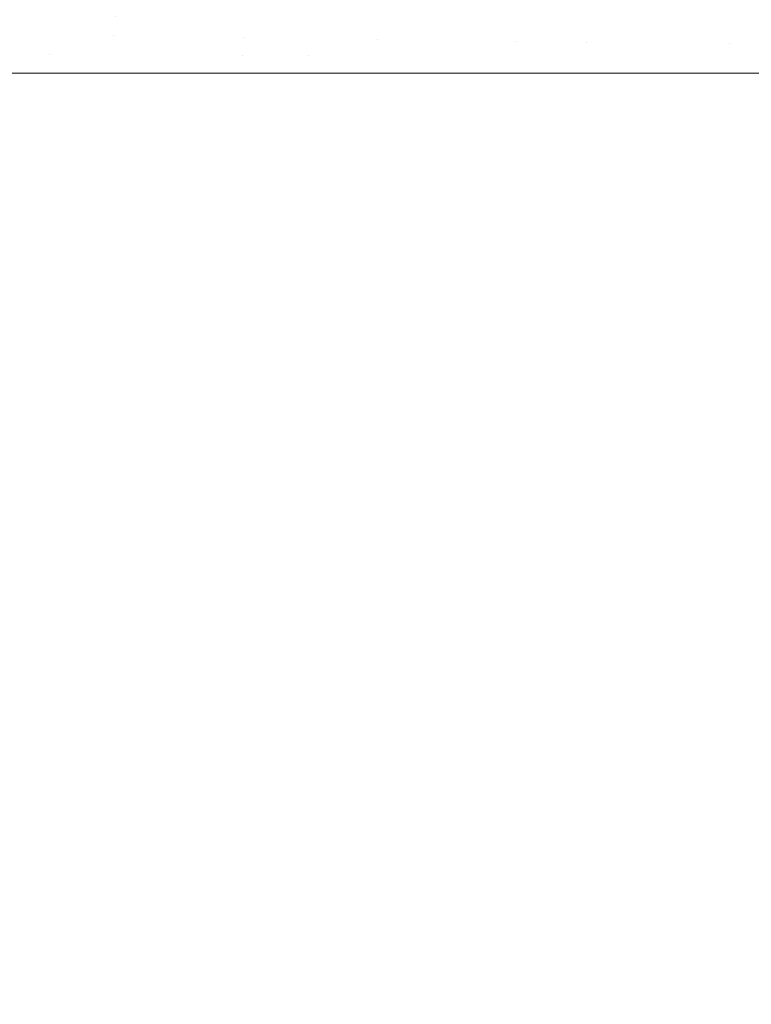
# Model space of a CAD drawing. Header units: centimetres. Extents: x -62 to 63, y 4 to 6.
# Tile 74 of 256: x -62.0388 to -61.991, y 5.8395 to 5.9037. Entities that reach past the tile are written whole.
import ezdxf

# ---------------------------------------------------------------- set-up
doc = ezdxf.new("R2010")
doc.units = ezdxf.units.CM
doc.header["$LTSCALE"] = 2.54
doc.layers.add('Lucido design-1', color=7, linetype='Continuous')

# ---------------------------------------------------------------- blocks, each defined once
blk = doc.blocks.new('Gruppo-4-1')
at = {"color": 7, "linetype": 'Continuous', "lineweight": 9}
for points, invisible_edges in [([(-62.032551, 5.903912, -2276.985824), (-62.032383, 5.905183, -2276.985824), (-62.028203, 5.905068, -2276.987923), (-62.028482, 5.902603, -2276.987923)], 15), ([(-62.024206, 5.902545, -2276.989952), (-62.028482, 5.902603, -2276.987923), (-62.028203, 5.905068, -2276.987923), (-62.023934, 5.90495, -2276.989952)], 15), ([(-62.023934, 5.90495, -2276.989952), (-62.019583, 5.904831, -2276.99191), (-62.019849, 5.902487, -2276.99191), (-62.024206, 5.902545, -2276.989952)], 15), ([(-62.024094, 5.903739, -2276.254388), (-62.019739, 5.90365, -2276.25243), (-62.019583, 5.904831, -2276.25243), (-62.023934, 5.90495, -2276.254388)], 15), ([(-62.015418, 5.902427, -2276.993797), (-62.019849, 5.902487, -2276.99191), (-62.019583, 5.904831, -2276.99191), (-62.015159, 5.904709, -2276.993797)], 15), ([(-62.010818, 5.903468, -2276.248727), (-62.01067, 5.904586, -2276.248727), (-62.019583, 5.904831, -2276.25243), (-62.019739, 5.90365, -2276.25243)], 15), ([(-62.015159, 5.904709, -2276.993797), (-62.01067, 5.904586, -2276.995613), (-62.010922, 5.902366, -2276.995613), (-62.015418, 5.902427, -2276.993797)], 15), ([(-62.040619, 5.904077, -2276.262924), (-62.040741, 5.902769, -2276.262924), (-62.036758, 5.902715, -2276.260685), (-62.036638, 5.903995, -2276.260685)], 15), ([(-62.036638, 5.903995, -2276.983655), (-62.036758, 5.902715, -2276.983655), (-62.040741, 5.902769, -2276.981416), (-62.040619, 5.904077, -2276.981416)], 15), ([(-62.006368, 5.902305, -2276.997357), (-62.010922, 5.902366, -2276.995613), (-62.01067, 5.904586, -2276.995613), (-62.006124, 5.904461, -2276.997357)], 15), ([(-62.001666, 5.903281, -2276.245308), (-62.001527, 5.904335, -2276.245308), (-62.01067, 5.904586, -2276.248727), (-62.010818, 5.903468, -2276.248727)], 15), ([(-62.006124, 5.904461, -2276.997357), (-62.001527, 5.904335, -2276.999031), (-62.001763, 5.902242, -2276.999031), (-62.006368, 5.902305, -2276.997357)], 15), ([(-62.001763, 5.902242, -2276.999031), (-62.001527, 5.904335, -2276.999031), (-61.99221, 5.904079, -2277.00217), (-61.992433, 5.902116, -2277.00217)], 15), ([(-61.992433, 5.902116, -2276.24217), (-61.99221, 5.904079, -2276.24217), (-62.001527, 5.904335, -2276.245308), (-62.001666, 5.903281, -2276.245308)], 15), ([(-61.982984, 5.901989, -2276.239306), (-61.982777, 5.90382, -2276.239306), (-61.99221, 5.904079, -2276.24217), (-61.992433, 5.902116, -2276.24217)], 15), ([(-61.982984, 5.901989, -2277.005034), (-61.992433, 5.902116, -2277.00217), (-61.99221, 5.904079, -2277.00217), (-61.982777, 5.90382, -2277.005034)], 15), ([(-62.036638, 5.903995, -2276.260685), (-62.036758, 5.902715, -2276.260685), (-62.032669, 5.90266, -2276.258516), (-62.032551, 5.903912, -2276.258516)], 15), ([(-62.032551, 5.903912, -2276.985824), (-62.032669, 5.90266, -2276.985824), (-62.036758, 5.902715, -2276.983655), (-62.036638, 5.903995, -2276.983655)], 15), ([(-62.032551, 5.903912, -2276.258516), (-62.032669, 5.90266, -2276.258516), (-62.028482, 5.902603, -2276.256417), (-62.028367, 5.903826, -2276.256417)], 15), ([(-62.028482, 5.902603, -2276.987923), (-62.032669, 5.90266, -2276.985824), (-62.032551, 5.903912, -2276.985824)], 11), ([(-62.024094, 5.903739, -2276.254388), (-62.028367, 5.903826, -2276.256417), (-62.028482, 5.902603, -2276.256417), (-62.024206, 5.902545, -2276.254388)], 15), ([(-62.024206, 5.902545, -2276.254388), (-62.019849, 5.902487, -2276.25243), (-62.019739, 5.90365, -2276.25243), (-62.024094, 5.903739, -2276.254388)], 15), ([(-62.019739, 5.90365, -2276.25243), (-62.019849, 5.902487, -2276.25243), (-62.010922, 5.902366, -2276.248727), (-62.010818, 5.903468, -2276.248727)], 15), ([(-62.010818, 5.903468, -2276.248727), (-62.010922, 5.902366, -2276.248727), (-62.001763, 5.902242, -2276.245308), (-62.001666, 5.903281, -2276.245308)], 15), ([(-62.036828, 5.901454, -2276.260685), (-62.036758, 5.902715, -2276.260685), (-62.040741, 5.902769, -2276.262924), (-62.040813, 5.901481, -2276.262924)], 15), ([(-62.040813, 5.901481, -2276.981416), (-62.040741, 5.902769, -2276.981416), (-62.036758, 5.902715, -2276.983655), (-62.036828, 5.901454, -2276.983655)], 15), ([(-62.001666, 5.903281, -2276.245308), (-62.001763, 5.902242, -2276.245308), (-61.992433, 5.902116, -2276.24217)], 11), ([(-62.035432, 5.900212, -2276.259919), (-62.036758, 5.902715, -2276.260685), (-62.036828, 5.901454, -2276.260685)], 11), ([(-62.036828, 5.901454, -2276.983655), (-62.036758, 5.902715, -2276.983655), (-62.035706, 5.900212, -2276.984274)], 11), ([(-62.032669, 5.90266, -2276.258516), (-62.036758, 5.902715, -2276.260685), (-62.035432, 5.900212, -2276.259919)], 11), ([(-62.035706, 5.900212, -2276.984274), (-62.036758, 5.902715, -2276.983655), (-62.032669, 5.90266, -2276.985824)], 11), ([(-62.032669, 5.90266, -2276.985824), (-62.032744, 5.900212, -2276.985792), (-62.035706, 5.900212, -2276.984274)], 9), ([(-62.035432, 5.900212, -2276.259919), (-62.032744, 5.900212, -2276.258547), (-62.032669, 5.90266, -2276.258516)], 10), ([(-62.032669, 5.90266, -2276.258516), (-62.032744, 5.900212, -2276.258547), (-62.028571, 5.900212, -2276.256418), (-62.028549, 5.901398, -2276.256417)], 13), ([(-62.028796, 5.900212, -2276.987814), (-62.032744, 5.900212, -2276.985792), (-62.032669, 5.90266, -2276.985824)], 10), ([(-62.028549, 5.901398, -2276.256417), (-62.028482, 5.902603, -2276.256417), (-62.032669, 5.90266, -2276.258516)], 11), ([(-62.032669, 5.90266, -2276.985824), (-62.028482, 5.902603, -2276.987923), (-62.028796, 5.900212, -2276.987814)], 11), ([(-62.028796, 5.900212, -2276.987814), (-62.028482, 5.902603, -2276.987923), (-62.024206, 5.902545, -2276.989952)], 11), ([(-62.024206, 5.902545, -2276.989952), (-62.020975, 5.900212, -2276.991452), (-62.028796, 5.900212, -2276.987814)], 9), ([(-62.024206, 5.902545, -2276.254388), (-62.028482, 5.902603, -2276.256417), (-62.028549, 5.901398, -2276.256417), (-62.024272, 5.90137, -2276.254388)], 15), ([(-62.024272, 5.90137, -2276.254388), (-62.019913, 5.901341, -2276.25243), (-62.019849, 5.902487, -2276.25243), (-62.024206, 5.902545, -2276.254388)], 15), ([(-62.024206, 5.902545, -2276.989952), (-62.019849, 5.902487, -2276.99191), (-62.020975, 5.900212, -2276.991452)], 11), ([(-62.020975, 5.900212, -2276.991452), (-62.019849, 5.902487, -2276.99191), (-62.015418, 5.902427, -2276.993797)], 11), ([(-62.015418, 5.902427, -2276.993797), (-62.012134, 5.900212, -2276.995165), (-62.020975, 5.900212, -2276.991452)], 9), ([(-62.010982, 5.901281, -2276.248727), (-62.010922, 5.902366, -2276.248727), (-62.019849, 5.902487, -2276.25243), (-62.019913, 5.901341, -2276.25243)], 15), ([(-62.015418, 5.902427, -2276.993797), (-62.010922, 5.902366, -2276.995613), (-62.012134, 5.900212, -2276.995165)], 11), ([(-62.012134, 5.900212, -2276.995165), (-62.010922, 5.902366, -2276.995613), (-62.006368, 5.902305, -2276.997357)], 11), ([(-62.006368, 5.902305, -2276.997357), (-62.002159, 5.900212, -2276.998918), (-62.012134, 5.900212, -2276.995165)], 9), ([(-62.001821, 5.901219, -2276.245308), (-62.001763, 5.902242, -2276.245308), (-62.010922, 5.902366, -2276.248727), (-62.010982, 5.901281, -2276.248727)], 15), ([(-62.006368, 5.902305, -2276.997357), (-62.001763, 5.902242, -2276.999031), (-62.002159, 5.900212, -2276.998918)], 11), ([(-62.002159, 5.900212, -2276.998918), (-62.001763, 5.902242, -2276.999031), (-61.992433, 5.902116, -2277.00217)], 11), ([(-62.001763, 5.902242, -2276.245308), (-62.001821, 5.901219, -2276.245308), (-62.001838, 5.900212, -2276.245311), (-62.001713, 5.900212, -2276.245264)], 11), ([(-62.001763, 5.902242, -2276.245308), (-62.001713, 5.900212, -2276.245264), (-61.992488, 5.900212, -2276.242217)], 9), ([(-61.992488, 5.900212, -2276.242217), (-61.992433, 5.902116, -2276.24217), (-62.001763, 5.902242, -2276.245308)], 11), ([(-62.036828, 5.901454, -2276.983655), (-62.036842, 5.900212, -2276.983637), (-62.041811, 5.900212, -2276.980848), (-62.040813, 5.901481, -2276.981416)], 13), ([(-62.040813, 5.901481, -2276.262924), (-62.041569, 5.900212, -2276.26335), (-62.03684, 5.900212, -2276.260706), (-62.036828, 5.901454, -2276.260685)], 13), ([(-61.992433, 5.902116, -2277.00217), (-61.989851, 5.900212, -2277.003004), (-62.002159, 5.900212, -2276.998918)], 9), ([(-61.992433, 5.902116, -2276.24217), (-61.992488, 5.900212, -2276.242217), (-61.98937, 5.900212, -2276.241187)], 9), ([(-61.982984, 5.901989, -2276.239306), (-61.992433, 5.902116, -2276.24217), (-61.98937, 5.900212, -2276.241187)], 11), ([(-61.989851, 5.900212, -2277.003004), (-61.992433, 5.902116, -2277.00217), (-61.982984, 5.901989, -2277.005034)], 11), ([(-62.035706, 5.900212, -2276.984274), (-62.036842, 5.900212, -2276.983637), (-62.036828, 5.901454, -2276.983655)], 10), ([(-62.036828, 5.901454, -2276.260685), (-62.03684, 5.900212, -2276.260706), (-62.035432, 5.900212, -2276.259919)], 9), ([(-62.028549, 5.901398, -2276.256417), (-62.028571, 5.900212, -2276.256418), (-62.028485, 5.900212, -2276.256375)], 9), ([(-62.024272, 5.90137, -2276.254388), (-62.028549, 5.901398, -2276.256417), (-62.028485, 5.900212, -2276.256375)], 11), ([(-62.028485, 5.900212, -2276.256375), (-62.024276, 5.900212, -2276.254425), (-62.024272, 5.90137, -2276.254388)], 10), ([(-62.024272, 5.90137, -2276.254388), (-62.024276, 5.900212, -2276.254425), (-62.020624, 5.900212, -2276.252733)], 9), ([(-62.020624, 5.900212, -2276.252733), (-62.019913, 5.901341, -2276.25243), (-62.024272, 5.90137, -2276.254388)], 11), ([(-62.019913, 5.901341, -2276.25243), (-62.020624, 5.900212, -2276.252733), (-62.011738, 5.900212, -2276.249018)], 9), ([(-62.011738, 5.900212, -2276.249018), (-62.010982, 5.901281, -2276.248727), (-62.019913, 5.901341, -2276.25243)], 11), ([(-62.010982, 5.901281, -2276.248727), (-62.011738, 5.900212, -2276.249018), (-62.001838, 5.900212, -2276.245311), (-62.001821, 5.901219, -2276.245308)], 13), ([(-62.036842, 4.300212, -2276.983637), (-62.041811, 4.300212, -2276.980848), (-62.041811, 5.900212, -2276.980848), (-62.036842, 5.900212, -2276.983637)], 10), ([(-62.03684, 5.900212, -2276.260706), (-62.041569, 5.900212, -2276.26335), (-62.041569, 4.300212, -2276.26335), (-62.03684, 4.300212, -2276.260706)], 10), ([(-62.036842, 5.900212, -2276.983637), (-62.035706, 5.900212, -2276.984274), (-62.035706, 4.300212, -2276.984274), (-62.036842, 4.300212, -2276.983637)], 10), ([(-62.03684, 4.300212, -2276.260706), (-62.035432, 4.300212, -2276.259919), (-62.035432, 5.900212, -2276.259919), (-62.03684, 5.900212, -2276.260706)], 10), ([(-62.032744, 4.300212, -2276.985792), (-62.035706, 4.300212, -2276.984274), (-62.035706, 5.900212, -2276.984274), (-62.032744, 5.900212, -2276.985792)], 10), ([(-62.032744, 5.900212, -2276.258547), (-62.035432, 5.900212, -2276.259919), (-62.035432, 4.300212, -2276.259919), (-62.032744, 4.300212, -2276.258547)], 10), ([(-62.028571, 5.900212, -2276.256418), (-62.032744, 5.900212, -2276.258547), (-62.032744, 4.300212, -2276.258547), (-62.028485, 4.300212, -2276.256375)], 10), ([(-62.032744, 5.900212, -2276.985792), (-62.028796, 5.900212, -2276.987814), (-62.028796, 4.300212, -2276.987814), (-62.032744, 4.300212, -2276.985792)], 10), ([(-62.028796, 5.900212, -2276.987814), (-62.020975, 5.900212, -2276.991452), (-62.020975, 4.300212, -2276.991452), (-62.028569, 4.300212, -2276.987919)], 10), ([(-62.028569, 4.300212, -2276.987919), (-62.028796, 4.300212, -2276.987814), (-62.028796, 5.900212, -2276.987814)], 10), ([(-62.028485, 4.300212, -2276.256375), (-62.028485, 5.900212, -2276.256375), (-62.028571, 5.900212, -2276.256418)], 9), ([(-62.024276, 5.900212, -2276.254425), (-62.028485, 5.900212, -2276.256375), (-62.028485, 4.300212, -2276.256375), (-62.024276, 4.300212, -2276.254425)], 10), ([(-62.024276, 4.300212, -2276.254425), (-62.020624, 4.300212, -2276.252733), (-62.020624, 5.900212, -2276.252733), (-62.024276, 5.900212, -2276.254425)], 10), ([(-62.020975, 5.900212, -2276.991452), (-62.012134, 5.900212, -2276.995165), (-62.012134, 4.300212, -2276.995165), (-62.019926, 4.300212, -2276.991892)], 10), ([(-62.019926, 4.300212, -2276.991892), (-62.020975, 4.300212, -2276.991452), (-62.020975, 5.900212, -2276.991452)], 10), ([(-62.011738, 5.900212, -2276.249018), (-62.020624, 5.900212, -2276.252733), (-62.020624, 4.300212, -2276.252733), (-62.015483, 4.300212, -2276.250584)], 10), ([(-62.015483, 4.300212, -2276.250584), (-62.011738, 4.300212, -2276.249018), (-62.011738, 5.900212, -2276.249018)], 10), ([(-62.012134, 4.300212, -2276.995165), (-62.012134, 5.900212, -2276.995165), (-62.002159, 5.900212, -2276.998918), (-62.002159, 4.300212, -2276.998918)], 5), ([(-62.001838, 5.900212, -2276.245311), (-62.011738, 5.900212, -2276.249018), (-62.011738, 4.300212, -2276.249018), (-62.006428, 4.300212, -2276.24703)], 10), ([(-62.006428, 4.300212, -2276.24703), (-62.001713, 4.300212, -2276.245264), (-62.001713, 5.900212, -2276.245264), (-62.001838, 5.900212, -2276.245311)], 10), ([(-62.002159, 5.900212, -2276.998918), (-61.99249, 4.300212, -2277.002128), (-62.001837, 4.300212, -2276.999025)], 9), ([(-62.002159, 5.900212, -2276.998918), (-61.989851, 5.900212, -2277.003004), (-61.989851, 4.300212, -2277.003004), (-61.99249, 4.300212, -2277.002128)], 10), ([(-62.001837, 4.300212, -2276.999025), (-62.002159, 4.300212, -2276.998918), (-62.002159, 5.900212, -2276.998918)], 10), ([(-61.992488, 5.900212, -2276.242217), (-62.001713, 5.900212, -2276.245264), (-62.001713, 4.300212, -2276.245264), (-61.992488, 4.300212, -2276.242217)], 10), ([(-61.992488, 4.300212, -2276.242217), (-61.98937, 4.300212, -2276.241187), (-61.98937, 5.900212, -2276.241187), (-61.992488, 5.900212, -2276.242217)], 10)]:
    blk.add_3dface(points, dxfattribs=dict(at, invisible_edges=invisible_edges))
blk = doc.blocks.new('Gruppo-5-1')
at = {"color": 7}
blk.add_blockref('Gruppo-4-1', (0, 0), dxfattribs=at)

msp = doc.modelspace()

# ---------------------------------------------------------------- block references
at = {"layer": 'Lucido design-1', "color": 7}
msp.add_blockref('Gruppo-5-1', (0, 0), dxfattribs=at)

doc.saveas('drawing.dxf')
